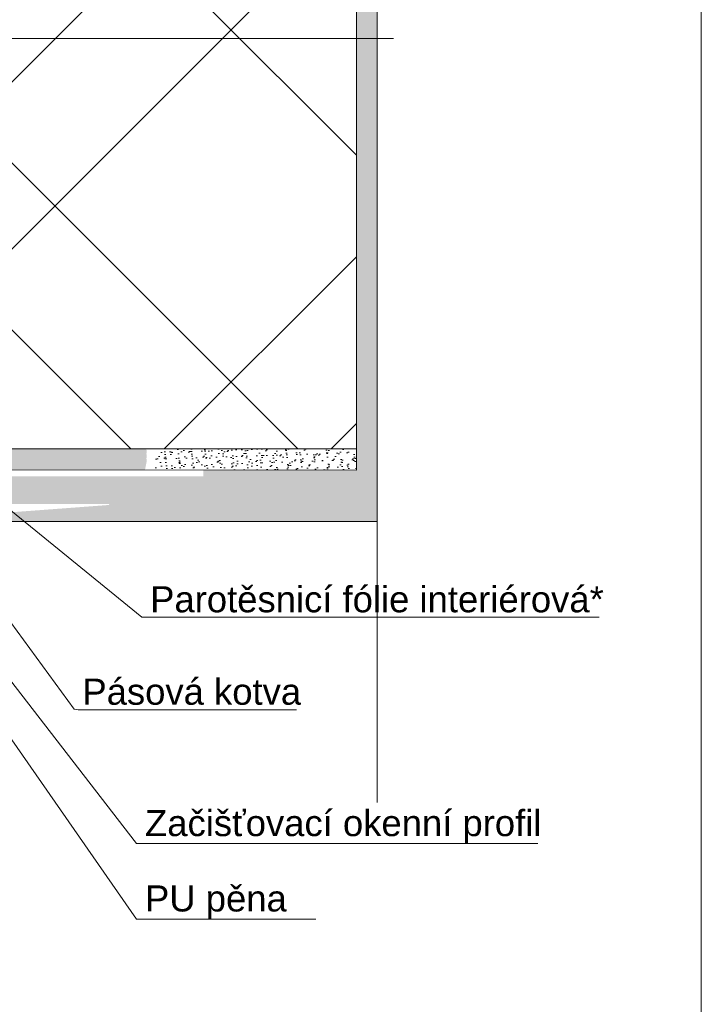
# Model space of a CAD drawing. Header units: millimetres. Extents: x -206567 to 17111, y -22400 to 134443.
# Tile 20 of 22: x -191634 to -191308, y 60145 to 60617. Entities that reach past the tile are written whole.
import ezdxf

# ---------------------------------------------------------------- set-up
doc = ezdxf.new("R2010")
doc.units = ezdxf.units.MM
doc.header["$MEASUREMENT"] = 0
doc.styles.add('GENEROVANÝ_STYL_1', font='txt')
pattern_1 = [(307.5, (-343776.549, 36628.3953), (4.81705942, 0.1574834), [0, -3.8, 0, -4.25, 0, -4.0625]), (277.5, (-343776.549, 36628.395), (-7.05536516, 4.42444176), [0, -2.05, 0, -3.425, 0, -1.3125]), (237.5, (-343776.549, 36631.4703), (-0.01414763, 7.78535465), [0, -1.25, 0, -4.5, 0, -5.875]), (227.5, (-343776.549, 36631.47), (-2.1941889, 7.5153165), [0, -0.625, 0, -2.95, 0, -3.375])]

msp = doc.modelspace()

# ---------------------------------------------------------------- hatches: boundary and pattern name
at = {"linetype": 'Continuous', "lineweight": 13}
h = msp.add_hatch(dxfattribs=at)
h.set_pattern_fill('ZDIVO2_0001', color=254, style=0, pattern_type=2)
h.set_pattern_definition([(45, (-343776.55, 36882.1), (-124.4508, 124.4508), []), (45, (-343696.55, 36882.1), (-124.4508, 124.4508), []), (135, (-343776.55, 36882.1), (124.4508, 124.4508), []), (135, (-343696.55, 36882.1), (124.4508, 124.4508), [])])
h.paths.add_polyline_path([(-191773, 60411.36), (-191574.77, 60411.36), (-191573.63, 60411.36), (-191570.06, 60411.36), (-191569.04, 60411.36), (-191473, 60411.36), (-191473, 60845.91), (-191773, 60845.91), (-191773, 60717.13), (-191696.24, 60717.13, -0.146838), (-191692.66, 60715.7), (-191692.66, 60707.12, -0.146838), (-191696.24, 60705.69), (-191773, 60705.69)])
at = {"linetype": 'Continuous', "lineweight": 20, "true_color": 0xff6600}
h = msp.add_hatch(dxfattribs=at)
h.set_pattern_fill('AR_SAND_0001', color=30, style=0, pattern_type=2)
h.set_pattern_definition(pattern_1)
h.paths.add_polyline_path([(-191701, 60398.19), (-191701, 60385.02), (-191591.96, 60385.02, -0.414214), (-191591.46, 60384.51), (-191698.51, 60376.51), (-191463, 60376.51), (-191463, 60845.72), (-191473, 60845.72), (-191473.02, 60401.18), (-191546.44, 60401.32), (-191546.44, 60398.18)])
h = msp.add_hatch(dxfattribs=at)
h.set_pattern_fill('AR_SAND_0001', color=30, style=0, pattern_type=2)
h.set_pattern_definition(pattern_1)
h.paths.add_polyline_path([(-191773, 60540.81), (-191783, 60540.81), (-191783, 60401.36), (-191574.34, 60401.36), (-191573.5, 60405.54), (-191573.5, 60406.65), (-191573.93, 60406.79), (-191573.5, 60407.08), (-191573.5, 60408.8), (-191573.93, 60408.94), (-191573.5, 60409.23), (-191573.5, 60410.95), (-191573.93, 60411.09), (-191573.5, 60411.38), (-191573.63, 60411.36), (-191773, 60411.36)])
h = msp.add_hatch(dxfattribs=at)
h.set_pattern_fill('AR_SAND_0001', color=30, style=0, pattern_type=2)
h.set_pattern_definition([(307.5, (-167847.306, 209278.358), (4.81705942, 0.1574834), [0, -3.8, 0, -4.25, 0, -4.0625]), (277.5, (-167847.306, 209278.358), (-7.05536516, 4.42444176), [0, -2.05, 0, -3.425, 0, -1.3125]), (237.5, (-167847.306, 209281.433), (-0.01414763, 7.78535465), [0, -1.25, 0, -4.5, 0, -5.875]), (227.5, (-167847.306, 209281.433), (-2.1941889, 7.5153165), [0, -0.625, 0, -2.95, 0, -3.375])])
h.paths.add_polyline_path([(-191473.02, 60411.36), (-191570.06, 60411.36), (-191570.06, 60409.84), (-191569.63, 60409.7), (-191570.06, 60409.41), (-191570.06, 60407.69), (-191569.63, 60407.55), (-191570.06, 60407.26), (-191570.06, 60405.54), (-191569.23, 60401.36), (-191473.02, 60401.18)])

# ---------------------------------------------------------------- linework, layer by layer
at = {"color": 48, "linetype": 'Continuous', "lineweight": 20, "true_color": 0x5a400a}
for p, q in [((-191473.02, 60401.18), (-191473, 60845.72)), ((-191473, 60411.36), (-191473, 60845.91)), ((-191463, 60411.36), (-191463, 60845.91)), ((-191463, 60373.19), (-191463, 60845.72)), ((-191773, 60411.36), (-191473, 60411.36)), ((-191783, 60401.36), (-191473.02, 60401.18)), ((-191701.01, 60376.51), (-191463, 60376.51)), ((-191463, 60241.87), (-191463, 60373.19))]:
    msp.add_line(p, q, dxfattribs=at)
at = {"color": 154, "linetype": 'Continuous', "lineweight": 13}
for p, q in [((-192141.9, 60608.16), (-191455.28, 60608.16)), ((-191683.99, 60390.13), (-191608.32, 60286.61)), ((-191653.6, 60394.06), (-191575.87, 60330.78)), ((-191718.32, 60386.77), (-191578.33, 60186.02)), ((-191690.86, 60367.62), (-191578.33, 60222.15)), ((-191575.87, 60330.78), (-191573.87, 60330.78)), ((-191573.87, 60330.78), (-191356.62, 60330.78)), ((-191608.32, 60286.61), (-191606.34, 60286.33)), ((-191606.34, 60286.33), (-191501.69, 60286.33)), ((-191578.33, 60222.15), (-191576.33, 60222.15)), ((-191576.33, 60222.15), (-191386.08, 60222.15)), ((-191578.33, 60186.02), (-191576.33, 60186.02)), ((-191576.33, 60186.02), (-191492.41, 60186.02))]:
    msp.add_line(p, q, dxfattribs=at)
msp.add_lwpolyline([(-192329.73, 61106.12), (-191307.75, 61106.12), (-191307.75, 59638.89), (-192329.73, 59638.89)], close=True, dxfattribs=at)

# ---------------------------------------------------------------- texts
at = {"color": 154, "linetype": 'Continuous', "lineweight": 13, "char_height": 12.5, "attachment_point": 7, "style": 'GENEROVANÝ_STYL_1'}
for s, insert in [('\\A1;{\\pql;\\fArial|b0|i0|c238|p38;Parotěsnicí fólie interiérová*}', (-191571.87, 60332.87)), ('\\A1;{\\pql;\\fArial|b0|i0|c238|p38;Pásová kotva}', (-191604.34, 60288.57)), ('\\A1;{\\pql;\\fArial|b0|i0|c238|p38;Začišťovací okenní profil}', (-191574.33, 60221.99)), ('\\A1;{\\pql;\\fArial|b0|i0|c238|p38;PU pěna }', (-191574.33, 60185.87))]:
    msp.add_mtext(s, dxfattribs=dict(at, insert=insert))

doc.saveas('drawing.dxf')
